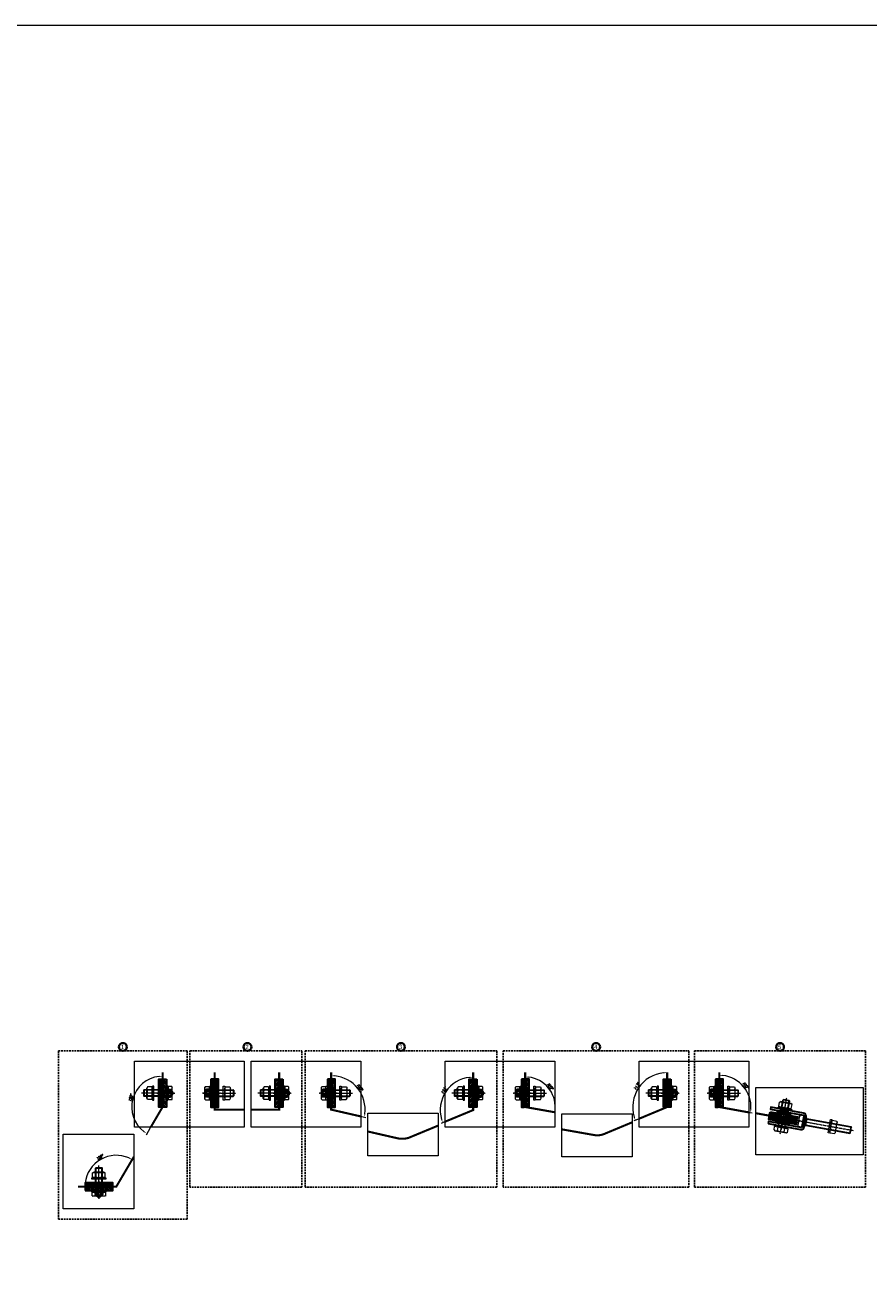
# Model space of a CAD drawing. Header units: millimetres. Extents: x -176817 to 571382, y -58489 to 156123.
# Tile 154 of 256: x -40712 to -39496, y 105825 to 107643. Entities that reach past the tile are written whole.
import ezdxf

# ---------------------------------------------------------------- set-up
doc = ezdxf.new("R2010")
doc.units = ezdxf.units.MM
doc.header["$LTSCALE"] = 0.2
for name, pattern in [('AM_ISO02W050', [7.5, 6, -1.5]), ('AM_ISO02W050x2', [3.75, 3, -0.75]), ('AM_ISO08W050', [18, 12, -1.5, 3, -1.5]), ('AM_ISO08W050x2', [9, 6, -0.75, 1.5, -0.75]), ('DASHED', [19.05, 12.7, -6.35]), ('HIDDEN', [9.525, 6.35, -3.175])]:
    doc.linetypes.add(name, pattern=pattern)
doc.layers.get('Defpoints').update_dxf_attribs({"lineweight": 13})
for name, color, linetype, lineweight in [('-A Siatka', 30, 'Continuous', 35), ('-AAA Kontur', 7, 'Continuous', 35), ('-AAA Widok', 2, 'Continuous', 30), ('-AAA Wymiar', 1, 'Continuous', 18), ('AM_0N', 7, 'Continuous', 13), ('AM_3N', 6, 'AM_ISO02W050', 13), ('AM_4N', 3, 'Continuous', 13), ('AM_7N', 4, 'AM_ISO08W050', 13), ('AM_8', 1, 'Continuous', 13)]:
    doc.layers.add(name, color=color, linetype=linetype, lineweight=lineweight)
doc.layers.add('-AAA Hiden', color=8, linetype='DASHED')
doc.layers.add('-AAA L-Opis', color=3, linetype='Continuous')
doc.styles.get("Standard").update_dxf_attribs({"font": 'arial.ttf'})
doc.styles.add('WYMIARY', font='ROMANS.shx', dxfattribs={"width": 0.75, "oblique": 15})
doc.dimstyles.new('1 do 2', dxfattribs={"dimscale": 2, "dimtxt": 2, "dimasz": 2.5, "dimexe": 1.25, "dimexo": 0.625, "dimtad": 1, "dimdec": 1, "dimtxsty": 'WYMIARY', "dimcen": 2.5, "dimclrd": 256, "dimclre": 256, "dimclrt": 2, "dimadec": 0, "dimazin": 0, "dimtfac": 1, "dimtdec": 1, "dimtmove": 0, "dimatfit": 3, "dimfxl": 1.25, "dimlwd": -1, "dimlwe": -1, "dimarcsym": 0})

# ---------------------------------------------------------------- blocks, each defined once
blk = doc.blocks.new('*U1058')
at = {"layer": 'AM_0N'}
for p, q in [((5.7, -1), (-5.6, -1)), ((-5.6, -1), (-5.6, -1.6)), ((5.7, -1.6), (-5.6, -1.6)), ((-5.6, -1.6), (-2.4, -4.9)), ((-3, -6.3), (-2.4, -5.7)), ((3, -6.3), (-3, -6.3)), ((-3, -20.4), (-3, -6.3)), ((2.4, -4.9), (-2.4, -4.9)), ((-2.4, -5.7), (-2.4, -4.9)), ((5.7, -1.6), (2.4, -4.9)), ((2.4, -5.7), (2.4, -4.9)), ((3, -6.3), (2.4, -5.7)), ((3, -20.4), (3, -6.3)), ((5.7, -1.6), (5.7, -1)), ((3, -20.4), (-3, -20.4)), ((-2.4, -21), (-3, -20.4)), ((-2.4, -21), (2.4, -21)), ((2.4, -21), (3, -20.4))]:
    blk.add_line(p, q, dxfattribs=at)
at = {"layer": 'AM_3N', "linetype": 'AM_ISO02W050x2'}
for p, q in [((-3.4, -1), (0, -5.4)), ((-0.7, -4.4), (-0.7, -1)), ((0.7, -4.4), (-0.7, -4.4)), ((3.4, -1), (0, -5.4)), ((0.7, -4.4), (0.7, -1))]:
    blk.add_line(p, q, dxfattribs=at)
at = {"layer": 'AM_4N'}
for p, q in [((-2.4, -5.7), (-2.4, -6.3)), ((-2.4, -6.3), (-2.4, -21)), ((2.4, -5.7), (2.4, -6.3)), ((2.4, -6.3), (2.4, -21))]:
    blk.add_line(p, q, dxfattribs=at)
at = {"layer": 'AM_7N', "linetype": 'AM_ISO08W050x2'}
blk.add_line((0, 2), (0, -24), dxfattribs=at)
blk = doc.blocks.new('*U1059')
at = {"layer": 'AM_0N'}
for p, q in [((6, -12), (-6, -12)), ((-6, -12), (-6, -13.6)), ((-6, -13.6), (6, -13.6)), ((6, -13.6), (6, -12))]:
    blk.add_line(p, q, dxfattribs=at)
at = {"layer": 'AM_7N', "linetype": 'AM_ISO08W050x2'}
blk.add_line((0, -16.6), (0, -9), dxfattribs=at)
blk = doc.blocks.new('*U1060')
at = {"layer": 'AM_0N'}
for p, q in [((-5.8, -14.4), (-4.4, -13.6)), ((-5.8, -14.4), (-5.8, -18)), ((-5.8, -18), (-4.4, -18.8)), ((4.5, -13.6), (-4.4, -13.6)), ((-2.9, -14.4), (-2.9, -18)), ((2.9, -14.4), (2.9, -18)), ((5.8, -14.4), (4.5, -13.6)), ((5.8, -18), (4.5, -18.8)), ((5.8, -14.4), (5.8, -18)), ((4.5, -18.8), (-4.4, -18.8))]:
    blk.add_line(p, q, dxfattribs=at)
for centre, radius, start, end in [((-4.3, -16.5), 2.55, 55.5615, 115.5615), ((-4.3, -15.9), 2.55, 244.4385, 304.4385), ((0, -23.5), 9.54, 72.383, 107.617), ((0, -8.9), 9.54, 252.383, 287.617), ((4.3, -16.5), 2.55, 64.4385, 124.4385), ((4.3, -15.9), 2.55, 235.5615, 295.5615)]:
    blk.add_arc(centre, radius, start, end, dxfattribs=at)
at = {"layer": 'AM_7N', "linetype": 'AM_ISO08W050x2'}
blk.add_line((0, -10.6), (0, -21.8), dxfattribs=at)
blk = doc.blocks.new('okucie')
at = {"layer": 'AM_8'}
h = blk.add_hatch(dxfattribs=at)
h.set_pattern_fill('ANSI31', color=256, scale=0.5, style=0)
h.set_pattern_definition([(45, (-21727.3335, 85443.8012), (-1.122532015, 1.122532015), [])])
h.paths.add_polyline_path([(-3.5, -5), (-3.5, -3.8), (-6.3, -1), (-20, -1), (-20, -5)])
h.paths.add_polyline_path([(20, -5), (20, -1), (6.3, -1), (3.5, -3.8), (3.5, -5)])
h = blk.add_hatch(dxfattribs=at)
h.set_pattern_fill('ANSI31', color=256, scale=0.5, angle=90, style=0)
h.set_pattern_definition([(135, (-21776.6445, 85446.8), (-1.122532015, -1.122532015), [])])
h.paths.add_polyline_path([(-3.5, -8), (-20, -8), (-20, -12), (-3.5, -12)])
h.paths.add_polyline_path([(20, -8), (3.5, -8), (3.5, -12), (6, -12), (20, -12)])
at = {"layer": '-AAA Widok'}
for p, q in [((-3.5, -3.8, 0), (3.5, -3.8, 0)), ((-3.5, -12, 0), (-3.5, -8)), ((3.5, -12, 0), (3.5, -8))]:
    blk.add_line(p, q, dxfattribs=at)
for points in [[(-20, -5), (20, -5), (20, -1), (-20, -1)], [(-20, -12), (20, -12), (20, -8), (-20, -8)]]:
    blk.add_lwpolyline(points, close=True, dxfattribs=at)
at = {"layer": '-AAA Widok', "elevation": 0}
blk.add_lwpolyline([(-20, -5), (20, -5), (20, -1), (-20, -1)], close=True, dxfattribs=at)
for points in [[(-6.3, -1), (-3.5, -3.8), (-3.5, -5)], [(6.3, -1), (3.5, -3.8), (3.5, -5)]]:
    blk.add_lwpolyline(points, dxfattribs=at)
at = {"layer": '-AAA Wymiar'}
for p, q in [((-20, -8), (-20, -5)), ((20, -8), (20, -5))]:
    blk.add_line(p, q, dxfattribs=at)
at = {"layer": 'AM_0N'}
for name in ['*U1058', '*U1059', '*U1060']:
    blk.add_blockref(name, (0, 0), dxfattribs=at)
blk = doc.blocks.new('*U928')
at = {"layer": 'AM_0N'}
for p, q in [((-40609.6, 105997.3, 0), (-40610.6, 105996.3, 0)), ((-40610.6, 105966.8, 0), (-40610.6, 105996.3, 0)), ((-40610.6, 105996.3, 0), (-40600.6, 105996.3, 0)), ((-40609.6, 105997.3, 0), (-40601.5, 105997.3, 0)), ((-40600.6, 105996.3, 0), (-40601.5, 105997.3, 0)), ((-40600.6, 105966.8, 0), (-40600.6, 105996.3, 0)), ((-40615.4, 105956.6, 0), (-40615.4, 105961.7, 0)), ((-40615.4, 105961.7, 0), (-40613.3, 105961.7, 0)), ((-40615.4, 105956.6, 0), (-40614.1, 105955.9, 0)), ((-40610.2, 105962.3, 0), (-40613.3, 105962.3, 0)), ((-40613.3, 105961.7, 0), (-40613.3, 105962.3, 0)), ((-40613.3, 105961.7, 0), (-40597.9, 105961.7, 0)), ((-40610.6, 105966.8, 0), (-40600.6, 105966.8, 0)), ((-40610.6, 105966.8, 0), (-40610.2, 105965.8, 0)), ((-40610.5, 105956.6, 0), (-40610.5, 105961.7, 0)), ((-40610.2, 105962.3, 0), (-40610.2, 105965.8, 0)), ((-40601, 105962.3, 0), (-40610.2, 105962.3, 0)), ((-40600.6, 105966.8, 0), (-40601, 105965.8, 0)), ((-40601, 105962.3, 0), (-40601, 105965.8, 0)), ((-40597.9, 105962.3, 0), (-40601, 105962.3, 0)), ((-40600.7, 105956.6, 0), (-40600.7, 105961.7, 0)), ((-40597.9, 105961.7, 0), (-40597.9, 105962.3, 0)), ((-40597.9, 105961.7, 0), (-40595.7, 105961.7, 0)), ((-40595.7, 105956.6, 0), (-40597.1, 105955.9, 0)), ((-40595.7, 105956.6, 0), (-40595.7, 105961.7, 0)), ((-40597.1, 105955.9, 0), (-40614.1, 105955.9, 0))]:
    blk.add_line(p, q, dxfattribs=at)
at = {"layer": 'AM_0N', "extrusion": (0, 0, -1)}
for centre, radius, start, end in [((40612.9, 105960.2, 0), 4.34, 235.5531, 295.5531), ((40605.6, 105972.1, 0), 16.2, 252.3875, 287.6125), ((40598.2, 105960.2, 0), 4.34, 244.4469, 304.4469)]:
    blk.add_arc(centre, radius, start, end, dxfattribs=at)
at = {"layer": 'AM_4N'}
for p, q in [((-40609.6, 105966.8, 0), (-40609.6, 105997.3, 0)), ((-40601.5, 105966.8, 0), (-40601.5, 105997.3, 0)), ((-40609.6, 105966.8, 0), (-40610.2, 105965.8, 0)), ((-40601.5, 105966.8, 0), (-40601, 105965.8, 0))]:
    blk.add_line(p, q, dxfattribs=at)
at = {"layer": 'AM_7N', "linetype": 'AM_ISO08W050x2'}
blk.add_line((-40605.6, 105952.9, 0), (-40605.6, 106000.3, 0), dxfattribs=at)
blk = doc.blocks.new('*U929')
at = {"layer": 'AM_0N'}
for p, q in [((-40615.6, 105982.3, 0), (-40595.6, 105982.3, 0)), ((-40615.6, 105980.3, 0), (-40615.6, 105982.3, 0)), ((-40595.6, 105980.3, 0), (-40615.6, 105980.3, 0)), ((-40595.6, 105982.3, 0), (-40595.6, 105980.3, 0))]:
    blk.add_line(p, q, dxfattribs=at)
at = {"layer": 'AM_7N', "linetype": 'AM_ISO08W050x2'}
blk.add_line((-40605.6, 105977.3, 0), (-40605.6, 105985.3, 0), dxfattribs=at)
blk = doc.blocks.new('*U930')
at = {"layer": 'AM_0N'}
for p, q in [((-40614.8, 105989.5, 0), (-40612.9, 105990.7, 0)), ((-40614.8, 105983.4, 0), (-40614.8, 105989.5, 0)), ((-40614.8, 105983.4, 0), (-40612.9, 105982.3, 0)), ((-40598.3, 105990.7, 0), (-40612.9, 105990.7, 0)), ((-40598.3, 105982.3, 0), (-40612.9, 105982.3, 0)), ((-40610.2, 105983.4, 0), (-40610.2, 105989.5, 0)), ((-40600.9, 105983.4, 0), (-40600.9, 105989.5, 0)), ((-40596.3, 105989.5, 0), (-40598.3, 105990.7, 0)), ((-40596.3, 105983.4, 0), (-40598.3, 105982.3, 0)), ((-40596.3, 105983.4, 0), (-40596.3, 105989.5, 0))]:
    blk.add_line(p, q, dxfattribs=at)
at = {"layer": 'AM_0N', "extrusion": (0, 0, -1)}
for centre, radius, start, end in [((40612.5, 105986.2, 0), 4.08, 64.4385, 124.4385), ((40612.5, 105986.7, 0), 4.08, 235.5615, 295.5615), ((40605.6, 105975, 0), 15.3, 72.383, 107.617), ((40605.6, 105997.9, 0), 15.3, 252.383, 287.617), ((40598.6, 105986.2, 0), 4.08, 55.5615, 115.5615), ((40598.6, 105986.7, 0), 4.08, 244.4385, 304.4385)]:
    blk.add_arc(centre, radius, start, end, dxfattribs=at)
at = {"layer": 'AM_7N', "linetype": 'AM_ISO08W050x2'}
blk.add_line((-40605.6, 105979.3, 0), (-40605.6, 105993.7, 0), dxfattribs=at)
blk = doc.blocks.new('*U931')
at = {"layer": 'AM_0N'}
for p, q in [((-40615.6, 105964.3, 0), (-40595.6, 105964.3, 0)), ((-40615.6, 105962.3, 0), (-40615.6, 105964.3, 0)), ((-40595.6, 105962.3, 0), (-40615.6, 105962.3, 0)), ((-40595.6, 105964.3, 0), (-40595.6, 105962.3, 0))]:
    blk.add_line(p, q, dxfattribs=at)
at = {"layer": 'AM_7N', "linetype": 'AM_ISO08W050x2'}
blk.add_line((-40605.6, 105959.3, 0), (-40605.6, 105967.3, 0), dxfattribs=at)
blk = doc.blocks.new('*U1065')
at = {"layer": 'AM_0N'}
for p, q in [((-33, 4.1), (-32.1, 5)), ((-33, 4.1), (-33, -4.1)), ((-2.5, 5), (-32.1, 5)), ((-32.1, 5), (-32.1, -5)), ((-2.5, 5), (-2.5, -5)), ((-2.5, 5), (-1.6, 4.6)), ((2, 4.6), (-1.6, 4.6)), ((2, 4.6), (2, 7.7)), ((2.6, 7.7), (2, 7.7)), ((2, -4.6), (2, 4.6)), ((7.6, 9.8), (2.6, 9.8)), ((2.6, 9.8), (2.6, 7.7)), ((2.6, 7.7), (2.6, -7.7)), ((7.6, 4.9), (2.6, 4.9)), ((7.6, 9.8), (8.4, 8.5)), ((8.4, -8.5), (8.4, 8.5)), ((-32.1, -5), (-33, -4.1)), ((-2.5, -5), (-32.1, -5)), ((-2.5, -5), (-1.6, -4.6)), ((2, -4.6), (-1.6, -4.6)), ((2, -7.7), (2, -4.6)), ((2.6, -7.7), (2, -7.7)), ((7.6, -4.9), (2.6, -4.9)), ((2.6, -7.7), (2.6, -9.8)), ((7.6, -9.8), (2.6, -9.8)), ((7.6, -9.8), (8.4, -8.5))]:
    blk.add_line(p, q, dxfattribs=at)
for centre, radius, start, end in [((4.1, 7.4), 4.34, 325.5531, 25.5531), ((-7.8, 0), 16.2, 342.3875, 17.6125), ((4.1, -7.4), 4.34, 334.4469, 34.4469)]:
    blk.add_arc(centre, radius, start, end, dxfattribs=at)
at = {"layer": 'AM_4N'}
for p, q in [((-2.5, 4.1), (-33, 4.1)), ((-2.5, 4.1), (-1.6, 4.6)), ((-2.5, -4.1), (-33, -4.1)), ((-2.5, -4.1), (-1.6, -4.6))]:
    blk.add_line(p, q, dxfattribs=at)
at = {"layer": 'AM_7N', "linetype": 'AM_ISO08W050x2'}
blk.add_line((11.4, 0), (-36, 0), dxfattribs=at)
blk = doc.blocks.new('*U1066')
at = {"layer": 'AM_0N'}
for p, q in [((-20, 10), (-20, -10)), ((-18, 10), (-20, 10)), ((-18, -10), (-18, 10)), ((-20, -10), (-18, -10))]:
    blk.add_line(p, q, dxfattribs=at)
at = {"layer": 'AM_7N', "linetype": 'AM_ISO08W050x2'}
blk.add_line((-15, 0), (-23, 0), dxfattribs=at)
blk = doc.blocks.new('*U1067')
at = {"layer": 'AM_0N'}
for p, q in [((-27.3, 9.2), (-28.4, 7.3)), ((-28.4, -7.3), (-28.4, 7.3)), ((-21.1, 9.2), (-27.3, 9.2)), ((-21.1, 4.6), (-27.3, 4.6)), ((-21.1, 9.2), (-20, 7.3)), ((-20, -7.3), (-20, 7.3)), ((-27.3, -9.2), (-28.4, -7.3)), ((-21.1, -4.6), (-27.3, -4.6)), ((-21.1, -9.2), (-27.3, -9.2)), ((-21.1, -9.2), (-20, -7.3))]:
    blk.add_line(p, q, dxfattribs=at)
for centre, radius, start, end in [((-23.9, 6.9), 4.08, 154.4385, 214.4385), ((-12.7, 0), 15.3, 162.383, 197.617), ((-24.5, 6.9), 4.08, 325.5615, 25.5615), ((-35.7, 0), 15.3, 342.383, 17.617), ((-23.9, -6.9), 4.08, 145.5615, 205.5615), ((-24.5, -6.9), 4.08, 334.4385, 34.4385)]:
    blk.add_arc(centre, radius, start, end, dxfattribs=at)
at = {"layer": 'AM_7N', "linetype": 'AM_ISO08W050x2'}
blk.add_line((-17, 0), (-31.4, 0), dxfattribs=at)
blk = doc.blocks.new('*U1068')
at = {"layer": 'AM_0N'}
for p, q in [((0, 10), (0, -10)), ((2, 10), (0, 10)), ((2, -10), (2, 10)), ((0, -10), (2, -10))]:
    blk.add_line(p, q, dxfattribs=at)
at = {"layer": 'AM_7N', "linetype": 'AM_ISO08W050x2'}
blk.add_line((5, 0), (-3, 0), dxfattribs=at)
blk = doc.blocks.new('Okucie+śruba')
at = {"layer": '-AAA Widok', "color": 42, "xscale": -1, "rotation": 90}
blk.add_blockref('okucie', (-12, 0), dxfattribs=at)
at = {"layer": 'AM_0N', "color": 42}
for name in ['*U1065', '*U1067', '*U1066', '*U1068']:
    blk.add_blockref(name, (0, 0), dxfattribs=at)
blk = doc.blocks.new('*D124')
at = {"layer": '-AAA Wymiar', "transparency": 16777216}
blk.add_arc((-40580.5, 105969.8), 45.1, 65.9552, 173.6423, dxfattribs=at)
for points in [[(-40561.7, 106011.7), (-40562.5, 106010.2), (-40557.6, 106008.6)], [(-40624.4, 105974.7), (-40626.1, 105974.8), (-40625.5, 105969.8)]]:
    blk.add_solid(points, dxfattribs=at)
at = {"layer": 'Defpoints', "color": 0, "transparency": 16777216}
for p in [(-40588.1, 106014.2), (-40555.2, 106012.7, 0), (-40635.6, 105969.8, 0), (-40580.5, 105969.8, 0), (-40580.5, 105969.8, 0)]:
    blk.add_point(p, dxfattribs=at)
at = {"layer": '-AAA Wymiar', "color": 2, "transparency": 16777216, "insert": (-40604.5, 106011.7), "char_height": 4, "attachment_point": 5, "rotation": 29.7988, "style": 'WYMIARY'}
blk.add_mtext('120°', dxfattribs=at)
blk = doc.blocks.new('*D125')
at = {"layer": '-AAA Wymiar', "transparency": 16777216}
blk.add_line((-40531.5, 106054.2), (-40537.6, 106043.9), dxfattribs=at)
blk.add_arc((-40513.8, 106084.4), 44.4, 96.4508, 233.1466, dxfattribs=at)
for points in [[(-40518.9, 106129.4), (-40518.8, 106127.7), (-40513.8, 106128.8)], [(-40540, 106049.5), (-40540.9, 106048.2), (-40536.3, 106046.1)]]:
    blk.add_solid(points, dxfattribs=at)
at = {"layer": 'Defpoints', "color": 0, "transparency": 16777216}
for p in [(-40513.8, 106134.4, 0), (-40513.8, 106084.4, 0), (-40513.8, 106084.4, 0), (-40557.6, 106076.9), (-40530.9, 106055.3, 0)]:
    blk.add_point(p, dxfattribs=at)
at = {"layer": '-AAA Wymiar', "color": 2, "transparency": 16777216, "insert": (-40559.7, 106097.3), "char_height": 4, "attachment_point": 5, "rotation": 74.3059, "style": 'WYMIARY'}
blk.add_mtext('150°', dxfattribs=at)
blk = doc.blocks.new('*D126')
at = {"layer": '-AAA Wymiar', "transparency": 16777216}
blk.add_line((-40227, 106070.6), (-40220.8, 106069.2), dxfattribs=at)
blk.add_arc((-40270.9, 106080.6), 48.9, 352.9544, 84.1343, dxfattribs=at)
for points in [[(-40266, 106128.4), (-40265.9, 106130.1), (-40270.9, 106129.5)], [(-40221.6, 106074.5), (-40223.2, 106074.8), (-40223.3, 106069.7)]]:
    blk.add_solid(points, dxfattribs=at)
at = {"layer": 'Defpoints', "color": 0, "transparency": 16777216}
for p in [(-40270.9, 106134.4, 0), (-40225.4, 106098.5), (-40270.9, 106080.6, 0), (-40270.9, 106080.6, 0), (-40228.2, 106070.8, 0)]:
    blk.add_point(p, dxfattribs=at)
at = {"layer": '-AAA Wymiar', "color": 2, "transparency": 16777216, "insert": (-40230.1, 106113.1), "char_height": 4, "attachment_point": 5, "rotation": 308.5444, "style": 'WYMIARY'}
blk.add_mtext('103°', dxfattribs=at)
blk = doc.blocks.new('*D127')
at = {"layer": '-AAA Wymiar', "transparency": 16777216}
blk.add_line((-40107.8, 106062.9), (-40112.5, 106060.9), dxfattribs=at)
blk.add_arc((-40066.4, 106080), 47.4, 96.0496, 196.4547, dxfattribs=at)
for points in [[(-40071.4, 106128), (-40071.4, 106126.3), (-40066.4, 106127.4)], [(-40111.1, 106066.9), (-40112.6, 106066.3), (-40110.2, 106061.9)]]:
    blk.add_solid(points, dxfattribs=at)
at = {"layer": 'Defpoints', "color": 0, "transparency": 16777216}
for p in [(-40066.4, 106134.4, 0), (-40095.2, 106117.6), (-40066.4, 106080, 0), (-40066.4, 106080, 0), (-40106.6, 106063.3, 0)]:
    blk.add_point(p, dxfattribs=at)
at = {"layer": '-AAA Wymiar', "color": 2, "transparency": 16777216, "insert": (-40108.5, 106108.1), "char_height": 4, "attachment_point": 5, "rotation": 56.2522, "style": 'WYMIARY'}
blk.add_mtext('113°', dxfattribs=at)
blk = doc.blocks.new('*D128')
at = {"layer": '-AAA Wymiar', "transparency": 16777216}
blk.add_arc((-39991.4, 106084.4), 43.3, 356.619, 83.3735, dxfattribs=at)
for points in [[(-39986.5, 106126.5), (-39986.4, 106128.2), (-39991.4, 106127.7)], [(-39947.4, 106081.8), (-39949.1, 106082), (-39948.8, 106076.9)]]:
    blk.add_solid(points, dxfattribs=at)
at = {"layer": 'Defpoints', "color": 0, "transparency": 16777216}
for p in [(-39991.4, 106134.4, 0), (-39991.4, 106084.4, 0), (-39991.4, 106084.4, 0), (-39951.7, 106101.5), (-39948.7, 106076.9, 0)]:
    blk.add_point(p, dxfattribs=at)
at = {"layer": '-AAA Wymiar', "color": 2, "transparency": 16777216, "insert": (-39955.8, 106114.3), "char_height": 4, "attachment_point": 5, "rotation": 309.9963, "style": 'WYMIARY'}
blk.add_mtext('100°', dxfattribs=at)
blk = doc.blocks.new('*D129')
at = {"layer": '-AAA Wymiar', "transparency": 16777216}
blk.add_line((-39828.3, 106067.1), (-39835, 106064.3), dxfattribs=at)
blk.add_arc((-39786.9, 106084.4), 49.6, 95.7776, 196.8906, dxfattribs=at)
for points in [[(-39791.9, 106134.6), (-39791.9, 106132.9), (-39786.9, 106134)], [(-39833.6, 106070.3), (-39835.2, 106069.7), (-39832.7, 106065.3)]]:
    blk.add_solid(points, dxfattribs=at)
at = {"layer": 'Defpoints', "color": 0, "transparency": 16777216}
for p in [(-39817.1, 106123.7), (-39786.9, 106134.4, 0), (-39786.9, 106084.4, 0), (-39786.9, 106084.4, 0), (-39827.1, 106067.6, 0)]:
    blk.add_point(p, dxfattribs=at)
at = {"layer": '-AAA Wymiar', "color": 2, "transparency": 16777216, "insert": (-39830.9, 106113.7), "char_height": 4, "attachment_point": 5, "rotation": 56.3341, "style": 'WYMIARY'}
blk.add_mtext('113°', dxfattribs=at)
blk = doc.blocks.new('*D130')
at = {"layer": '-AAA Wymiar', "transparency": 16777216}
blk.add_line((-39668, 106076.4), (-39664.4, 106075.8), dxfattribs=at)
blk.add_arc((-39711.9, 106084.4), 45.7, 355.9956, 83.7329, dxfattribs=at)
for points in [[(-39707, 106129), (-39706.9, 106130.7), (-39711.9, 106130.1)], [(-39665.5, 106081.1), (-39667.1, 106081.3), (-39666.9, 106076.2)]]:
    blk.add_solid(points, dxfattribs=at)
at = {"layer": 'Defpoints', "color": 0, "transparency": 16777216}
for p in [(-39711.9, 106134.4, 0), (-39669.9, 106102.4), (-39711.9, 106084.4, 0), (-39711.9, 106084.4, 0), (-39669.2, 106076.7, 0)]:
    blk.add_point(p, dxfattribs=at)
at = {"layer": '-AAA Wymiar', "color": 2, "transparency": 16777216, "insert": (-39674.3, 106115.8), "char_height": 4, "attachment_point": 5, "rotation": 309.8642, "style": 'WYMIARY'}
blk.add_mtext('100°', dxfattribs=at)
blk = doc.blocks.new('*U1073')
at = {"layer": 'AM_0N'}
for p, q in [((-66.1, 5), (-67, 4.1)), ((-67, -4.1), (-67, 4.1)), ((-1.5, 5), (-66.1, 5)), ((-66.1, -5), (-66.1, 5)), ((-1.5, -5), (-1.5, 5)), ((-1.5, 5), (-0.6, 4.6)), ((3, 4.6), (-0.6, 4.6)), ((3.6, 7.7), (3, 7.7)), ((3, 7.7), (3, 4.6)), ((3, 4.6), (3, -4.6)), ((3.6, 8.5), (9.4, 8.5)), ((3.6, 7.7), (3.6, 8.5)), ((3.6, -7.7), (3.6, 7.7)), ((8.6, 0), (3.6, 0)), ((9.4, -8.5), (9.4, 8.5)), ((-67, -4.1), (-66.1, -5)), ((-1.5, -5), (-66.1, -5)), ((-1.5, -5), (-0.6, -4.6)), ((3, -4.6), (-0.6, -4.6)), ((3, -4.6), (3, -7.7)), ((3.6, -7.7), (3, -7.7)), ((3.6, -8.5), (3.6, -7.7)), ((3.6, -8.5), (9.4, -8.5))]:
    blk.add_line(p, q, dxfattribs=at)
for centre in [(-2.9, 4.2), (-2.9, -4.2)]:
    blk.add_arc(centre, 12.3, 339.7054, 20.2946, dxfattribs=at)
at = {"layer": 'AM_4N'}
for p, q in [((-1.5, 4.1), (-67, 4.1)), ((-1.5, 4.1), (-0.6, 4.6)), ((-1.5, -4.1), (-67, -4.1)), ((-1.5, -4.1), (-0.6, -4.6))]:
    blk.add_line(p, q, dxfattribs=at)
at = {"layer": 'AM_7N', "linetype": 'AM_ISO08W050x2'}
blk.add_line((12.4, 0), (-70, 0), dxfattribs=at)
blk = doc.blocks.new('*U1074')
at = {"layer": 'AM_0N'}
for p, q in [((42.5, 14), (22.5, 14)), ((22.5, 14), (22.5, 12)), ((22.5, 12), (42.5, 12)), ((42.5, 12), (42.5, 14))]:
    blk.add_line(p, q, dxfattribs=at)
at = {"layer": 'AM_7N', "linetype": 'AM_ISO08W050x2'}
blk.add_line((32.5, 9), (32.5, 17), dxfattribs=at)
blk = doc.blocks.new('*U1075')
at = {"layer": 'AM_0N'}
for p, q in [((23.3, 21.3), (25.2, 22.4)), ((23.3, 15.1), (23.3, 21.3)), ((25.2, 22.4), (39.8, 22.4)), ((27.9, 15.1), (27.9, 21.3)), ((37.1, 15.1), (37.1, 21.3)), ((41.7, 21.3), (39.8, 22.4)), ((41.7, 15.1), (41.7, 21.3)), ((23.3, 15.1), (25.2, 14)), ((25.2, 14), (39.8, 14)), ((41.7, 15.1), (39.8, 14))]:
    blk.add_line(p, q, dxfattribs=at)
for centre, radius, start, end in [((25.6, 17.9), 4.08, 55.5615, 115.5615), ((32.5, 6.7), 15.3, 72.383, 107.617), ((39.4, 17.9), 4.08, 64.4385, 124.4385), ((25.6, 18.5), 4.08, 244.4385, 304.4385), ((32.5, 29.7), 15.3, 252.383, 287.617), ((39.4, 18.5), 4.08, 235.5615, 295.5615)]:
    blk.add_arc(centre, radius, start, end, dxfattribs=at)
at = {"layer": 'AM_7N', "linetype": 'AM_ISO08W050x2'}
blk.add_line((32.5, 11), (32.5, 25.4), dxfattribs=at)
blk = doc.blocks.new('*U1076')
at = {"layer": 'AM_0N'}
for p, q in [((-37, 10), (-37, -10)), ((-35, 10), (-37, 10)), ((-35, -10), (-35, 10)), ((-37, -10), (-35, -10))]:
    blk.add_line(p, q, dxfattribs=at)
at = {"layer": 'AM_7N', "linetype": 'AM_ISO08W050x2'}
blk.add_line((-32, 0), (-40, 0), dxfattribs=at)
blk = doc.blocks.new('*U1077')
at = {"layer": 'AM_0N'}
for p, q in [((-44.3, 9.2), (-45.4, 7.3)), ((-45.4, -7.3), (-45.4, 7.3)), ((-38.1, 9.2), (-44.3, 9.2)), ((-38.1, 4.6), (-44.3, 4.6)), ((-38.1, 9.2), (-37, 7.3)), ((-37, -7.3), (-37, 7.3)), ((-44.3, -9.2), (-45.4, -7.3)), ((-38.1, -4.6), (-44.3, -4.6)), ((-38.1, -9.2), (-44.3, -9.2)), ((-38.1, -9.2), (-37, -7.3))]:
    blk.add_line(p, q, dxfattribs=at)
for centre, radius, start, end in [((-40.9, 6.9), 4.08, 154.4385, 214.4385), ((-29.7, 0), 15.3, 162.383, 197.617), ((-41.5, 6.9), 4.08, 325.5615, 25.5615), ((-52.7, 0), 15.3, 342.383, 17.617), ((-40.9, -6.9), 4.08, 145.5615, 205.5615), ((-41.5, -6.9), 4.08, 334.4385, 34.4385)]:
    blk.add_arc(centre, radius, start, end, dxfattribs=at)
at = {"layer": 'AM_7N', "linetype": 'AM_ISO08W050x2'}
blk.add_line((-34, 0), (-48.4, 0), dxfattribs=at)
blk = doc.blocks.new('*U1078')
at = {"layer": 'AM_0N'}
for p, q in [((42.5, 9), (22.5, 9)), ((22.5, 9), (22.5, 7)), ((22.5, 7), (42.5, 7)), ((42.5, 7), (42.5, 9))]:
    blk.add_line(p, q, dxfattribs=at)
at = {"layer": 'AM_7N', "linetype": 'AM_ISO08W050x2'}
blk.add_line((32.5, 4), (32.5, 12), dxfattribs=at)
blk = doc.blocks.new('*U1079')
at = {"layer": 'AM_0N'}
for p, q in [((42.5, 7), (22.5, 7)), ((22.5, 7), (22.5, 5)), ((22.5, 5), (42.5, 5)), ((42.5, 5), (42.5, 7))]:
    blk.add_line(p, q, dxfattribs=at)
at = {"layer": 'AM_7N', "linetype": 'AM_ISO08W050x2'}
blk.add_line((32.5, 2), (32.5, 10), dxfattribs=at)
blk = doc.blocks.new('*U1080')
at = {"layer": 'AM_0N'}
for p, q in [((42.5, -6), (22.5, -6)), ((22.5, -6), (22.5, -8)), ((22.5, -8), (42.5, -8)), ((42.5, -8), (42.5, -6))]:
    blk.add_line(p, q, dxfattribs=at)
at = {"layer": 'AM_7N', "linetype": 'AM_ISO08W050x2'}
blk.add_line((32.5, -11), (32.5, -3), dxfattribs=at)
blk = doc.blocks.new('*U1081')
at = {"layer": 'AM_0N'}
for p, q in [((28.4, 26), (27.5, 25.1)), ((27.5, -9.5), (27.5, 25.1)), ((27.5, 25.1), (37.5, 25.1)), ((28.4, 26), (36.6, 26)), ((37.5, 25.1), (36.6, 26)), ((37.5, -9.5), (37.5, 25.1)), ((22.7, -19.6), (22.7, -14.6)), ((22.7, -14.6), (24.8, -14.6)), ((27.9, -14), (24.8, -14)), ((24.8, -14.6), (24.8, -14)), ((24.8, -14.6), (40.2, -14.6)), ((27.5, -9.5), (37.5, -9.5)), ((27.5, -9.5), (27.9, -10.4)), ((27.6, -19.6), (27.6, -14.6)), ((27.9, -14), (27.9, -10.4)), ((37.1, -14), (27.9, -14)), ((37.5, -9.5), (37.1, -10.4)), ((37.1, -14), (37.1, -10.4)), ((40.2, -14), (37.1, -14)), ((37.4, -19.6), (37.4, -14.6)), ((40.2, -14.6), (40.2, -14)), ((40.2, -14.6), (42.3, -14.6)), ((42.3, -19.6), (42.3, -14.6)), ((22.7, -19.6), (24, -20.4)), ((41, -20.4), (24, -20.4)), ((42.3, -19.6), (41, -20.4))]:
    blk.add_line(p, q, dxfattribs=at)
at = {"layer": 'AM_0N', "extrusion": (0, 0, -1)}
for centre, radius, start, end in [((-25.1, -16.1), 4.34, 235.5531, 295.5531), ((-32.5, -4.2), 16.2, 252.3875, 287.6125), ((-39.9, -16.1), 4.34, 244.4469, 304.4469)]:
    blk.add_arc(centre, radius, start, end, dxfattribs=at)
at = {"layer": 'AM_4N'}
for p, q in [((28.4, -9.5), (28.4, 26)), ((36.6, -9.5), (36.6, 26)), ((28.4, -9.5), (27.9, -10.4)), ((36.6, -9.5), (37.1, -10.4))]:
    blk.add_line(p, q, dxfattribs=at)
at = {"layer": 'AM_7N', "linetype": 'AM_ISO08W050x2'}
blk.add_line((32.5, -23.4), (32.5, 29), dxfattribs=at)
blk = doc.blocks.new('*U1082')
at = {"layer": 'AM_0N'}
for p, q in [((22.5, -12), (42.5, -12)), ((22.5, -14), (22.5, -12)), ((42.5, -14), (22.5, -14)), ((42.5, -12), (42.5, -14))]:
    blk.add_line(p, q, dxfattribs=at)
at = {"layer": 'AM_7N', "linetype": 'AM_ISO08W050x2'}
blk.add_line((32.5, -9), (32.5, -17), dxfattribs=at)
blk = doc.blocks.new('N3')
at = {"layer": '-AAA Widok'}
blk.add_lwpolyline([(52.5, -12), (5, -12, -0.414214), (0, -7), (0, 7, -0.414214), (5, 12), (52.5, 12), (52.5, 9), (5, 9, 0.414214), (3, 7), (3, -7, 0.414214), (5, -9), (52.5, -9)], format="xyb", close=True, dxfattribs=at)
blk.add_lwpolyline([(52.5, 12), (52.5, 9), (5, 9, 0.414214), (3, 7), (3, -7, 0.414214), (5, -9), (52.5, -9), (52.5, -12)], format="xyb", dxfattribs=at)
at = {"layer": '-AAA Widok', "color": 42, "rotation": 180}
blk.add_blockref('okucie', (32.5, -7), dxfattribs=at)
at = {"layer": 'AM_0N'}
for name in ['*U1081', '*U1073']:
    blk.add_blockref(name, (0, 0), dxfattribs=at)
at = {"layer": 'AM_0N', "color": 42}
for name in ['*U1075', '*U1077', '*U1076', '*U1074', '*U1078', '*U1079', '*U1080', '*U1082']:
    blk.add_blockref(name, (0, 0), dxfattribs=at)

msp = doc.modelspace()

# ---------------------------------------------------------------- linework, layer by layer
at = {"layer": '-A Siatka', "linetype": 'HIDDEN', "const_width": 3, "elevation": 0}
for points in [[(-40513.8207, 106134.4041), (-40513.8209, 106084.4039), (-40530.909, 106055.2807)], [(-40396.1385, 106080.6296), (-40438.822, 106080.6296), (-40438.822, 106080.6296), (-40438.822, 106134.4041)], [(-40345.9037, 106134.4041), (-40345.9056, 106080.6296), (-40386.1385, 106080.6296)], [(-40270.905, 106134.4041), (-40270.905, 106080.6296), (-40228.2215, 106070.8449)], [(-40106.6405, 106063.34), (-40066.4057, 106080.0094), (-40066.4057, 106134.4041)], [(-39991.4069, 106134.4041), (-39991.4069, 106084.4041), (-39948.7235, 106076.8722)], [(-39827.1425, 106067.5998), (-39786.9077, 106084.4041), (-39786.9077, 106134.4041)], [(-39669.2255, 106076.6689), (-39711.9089, 106084.4039), (-39711.9089, 106084.4039), (-39711.9089, 106134.4041)], [(-39600.1979, 106064.7908), (-39600.1979, 106064.7908), (-39659.2255, 106075.4876)], [(-40555.2475, 106012.7105), (-40580.4539, 105969.7515), (-40635.5612, 105969.7515)]]:
    msp.add_lwpolyline(points, dxfattribs=at)
for points in [[(-40218.2215, 106049.188), (-40174.8453, 106039.2446, 0.12518301), (-40159.1696, 106040.0958), (-40116.6405, 106057.7157)], [(-39938.7235, 106052.262), (-39891.9131, 106044.0018, 0.143564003), (-39877.569, 106045.5938), (-39837.1425, 106062.4782)]]:
    msp.add_lwpolyline(points, format="xyb", dxfattribs=at)
at = {"layer": '-AAA Hiden'}
for points in [[(-40663.7559, 106165.2382), (-40478.2821, 106165.2382), (-40478.2821, 105922.6264), (-40663.7559, 105922.6264)], [(-40474.4255, 106165.2382), (-40312.9763, 106165.2382), (-40312.9763, 105969.1259), (-40474.4255, 105969.1259)], [(-40308.4519, 106165.2382), (-40032.3195, 106165.2382), (-40032.3195, 105969.1259), (-40308.4519, 105969.1259)], [(-40023.2146, 106165.2382), (-39755.4781, 106165.2382), (-39755.4781, 105969.1259), (-40023.2146, 105969.1259)], [(-39747.2798, 106165.2382), (-39501.3234, 106165.2382), (-39501.3234, 105969.1259), (-39747.2798, 105969.1259)]]:
    msp.add_lwpolyline(points, close=True, dxfattribs=at)
at = {"layer": '-AAA Kontur'}
for centre in [(-40571.019, 106170.937), (-40391.6261, 106170.937), (-40170.3857, 106170.937), (-39889.2704, 106170.937), (-39624.3016, 106170.937)]:
    msp.add_circle(centre, 5.6988, dxfattribs=at)
at = {"layer": '-AAA Wymiar'}
msp.add_lwpolyline([(-45171.2872, 107642.8835), (-31092.39, 107642.8835), (-31092.39, 104008.0199), (-45171.2872, 104008.0199)], close=True, dxfattribs=at)
at = {"layer": '-AAA Wymiar', "elevation": 0}
for points in [[(-40554.0556, 106150.2846), (-40396.1385, 106150.2846), (-40396.1385, 106055.2807), (-40554.0556, 106055.2807)], [(-40386.1385, 106150.2846), (-40228.2215, 106150.2846), (-40228.2215, 106055.2807), (-40386.1385, 106055.2807)], [(-40106.6405, 106150.2846), (-39948.7235, 106150.2846), (-39948.7235, 106055.2807), (-40106.6405, 106055.2807)], [(-39827.1425, 106150.2846), (-39669.2255, 106150.2846), (-39669.2255, 106055.2807), (-39827.1425, 106055.2807)], [(-39659.2255, 106112.5106), (-39504.4379, 106112.5106), (-39504.4379, 106015.5443), (-39659.2255, 106015.5443)], [(-40218.2215, 106075.6254), (-40116.6405, 106075.6254), (-40116.6405, 106013.8824), (-40218.2215, 106013.8824)], [(-39938.7235, 106074.4017), (-39837.1425, 106074.4017), (-39837.1425, 106012.6586), (-39938.7235, 106012.6586)], [(-40656.8285, 106045.3909), (-40555.2475, 106045.3909), (-40555.2475, 105937.6206), (-40656.8285, 105937.6206)]]:
    msp.add_lwpolyline(points, close=True, dxfattribs=at)

# ---------------------------------------------------------------- block references
at = {"layer": '-AAA Kontur', "xscale": -1, "rotation": 349.7377725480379}
msp.add_blockref('N3', (-39587.8091, 106063.0544, 0), dxfattribs=at)
at = {"layer": '-AAA Widok', "color": 42}
msp.add_blockref('okucie', (-40605.5612, 105976.2509, 0), dxfattribs=at)
at = {"layer": '-AAA Wymiar'}
for p in [(-40508.3201, 106104.4041, 0), (-40340.4031, 106104.4041, 0), (-40060.9051, 106104.4041, 0), (-39781.4071, 106104.4041, 0)]:
    msp.add_blockref('Okucie+śruba', p, dxfattribs=at)
at = {"layer": '-AAA Wymiar', "xscale": -1}
for p in [(-40444.3226, 106104.4041, 0), (-40276.4056, 106104.4041, 0), (-39996.9076, 106104.4041, 0), (-39717.4096, 106104.4041, 0)]:
    msp.add_blockref('Okucie+śruba', p, dxfattribs=at)
at = {"layer": 'AM_0N', "color": 42}
for name in ['*U928', '*U930', '*U929', '*U931']:
    msp.add_blockref(name, (0, 0), dxfattribs=at)

# ---------------------------------------------------------------- texts
at = {"layer": '-AAA L-Opis', "char_height": 6, "attachment_point": 5}
for s, insert in [('\\A1;1', (-40571.5206, 106170.9704)), ('\\A1;2', (-40392.1278, 106170.9704)), ('\\A1;3', (-40170.8874, 106170.9704)), ('\\A1;4', (-39889.7721, 106170.9704)), ('\\A1;5', (-39624.8033, 106170.9704))]:
    msp.add_mtext(s, dxfattribs=dict(at, insert=insert))

# ---------------------------------------------------------------- dimensions: what is measured, and where the dimension line sits
at = {"layer": '-AAA Wymiar'}
dim = msp.add_angular_dim_2l(base=(-40557.6139, 106076.8933), line1=((-40513.8207, 106134.4041, 0), (-40513.8209, 106084.4039, 0)), line2=((-40513.8209, 106084.4039, 0), (-40530.909, 106055.2807, 0)), dimstyle='1 do 2', dxfattribs=at)
dim.commit()
dim.dimension.update_dxf_attribs({"geometry": '*D125', "text_midpoint": (-40556.5968, 106096.4229), "dimtype": 162})
for base, line1, line2, picture, middle in [((-40225.4101, 106098.4519), ((-40270.905, 106080.6296, 0), (-40228.2215, 106070.8449, 0)), ((-40270.905, 106134.4041, 0), (-40270.905, 106080.6296, 0)), '*D126', (-40230.1474, 106113.1012)), ((-40095.2478, 106117.5952), ((-40066.4057, 106080.0094, 0), (-40066.4057, 106134.4041, 0)), ((-40106.6405, 106063.34, 0), (-40066.4057, 106080.0094, 0)), '*D127', (-40108.5014, 106108.1346)), ((-39951.6867, 106101.5337), ((-39991.4069, 106084.4041, 0), (-39948.7235, 106076.8722, 0)), ((-39991.4069, 106134.4041, 0), (-39991.4069, 106084.4041, 0)), '*D128', (-39955.779, 106114.2956)), ((-39817.1439, 106123.729), ((-39786.9077, 106084.4041, 0), (-39786.9077, 106134.4041, 0)), ((-39827.1425, 106067.5998, 0), (-39786.9077, 106084.4041, 0)), '*D129', (-39830.8983, 106113.7044)), ((-39669.8582, 106102.3854), ((-39669.2255, 106076.6689, 0), (-39711.9089, 106084.4039, 0)), ((-39711.9089, 106084.4039, 0), (-39711.9089, 106134.4041, 0)), '*D130', (-39674.3105, 106115.8012)), ((-40588.0745, 106014.1861), ((-40580.4539, 105969.7515, 0), (-40635.5612, 105969.7515, 0)), ((-40555.2475, 106012.7105, 0), (-40580.4539, 105969.7515, 0)), '*D124', (-40604.4734, 106011.694))]:
    dim = msp.add_angular_dim_2l(base=base, line1=line1, line2=line2, dimstyle='1 do 2', dxfattribs=at)
    dim.commit()
    dim.dimension.update_dxf_attribs({"geometry": picture, "text_midpoint": middle})

doc.saveas('drawing.dxf')
